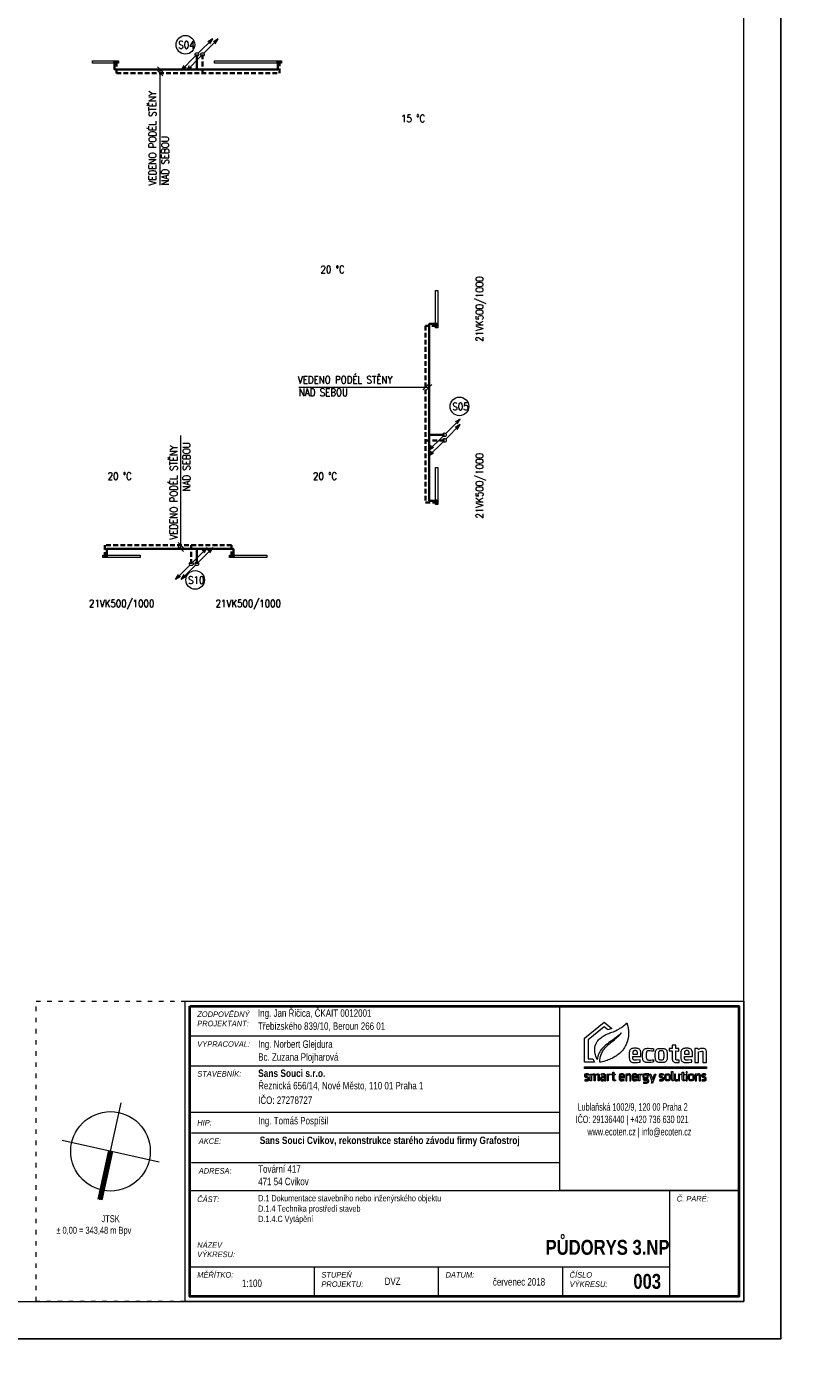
# Model space of a CAD drawing. Header units: millimetres. Extents: x 852228 to 2308442, y -221817 to -112108.
# Tile 12 of 24: x 1160995 to 1182087, y -196988 to -161132. Entities that reach past the tile are written whole.
import ezdxf

# ---------------------------------------------------------------- set-up
doc = ezdxf.new("R2010")
doc.units = ezdxf.units.MM
doc.header["$LTSCALE"] = 10
doc.linetypes.add('ACAD_ISO03W100', pattern=[30, 12, -18])
doc.linetypes.add('DASHED', pattern=[19.05, 12.7, -6.35])
for name, color, linetype, lineweight in [('_UT_popis', 7, 'Continuous', 15), ('_UT_stoupacky', 70, 'Continuous', 15), ('_UT_telesa', 40, 'Continuous', 15), ('_UT_zarizeni', 50, 'Continuous', 15), ('AA_FORMÁTY TISK', 7, 'Continuous', 15), ('AA_ROZPISKY', 7, 'Continuous', 15), ('AA_STUPEŇ DVZ', 4, 'Continuous', 15), ('AA_VÝKRES - BOURÁNÍ', 3, 'Continuous', 15), ('Kóty_obecně', 7, 'Continuous', 25), ('T-p_privodni', 1, 'Continuous', 35), ('T-p_zpetne', 5, 'DASHED', 35)]:
    doc.layers.add(name, color=color, linetype=linetype, lineweight=lineweight)
doc.layers.add('AA_FORMÁTY NETISK', color=40, linetype='Continuous', plot=False)
doc.styles.add('Popis', font='simplex.shx', dxfattribs={"width": 0.85, "height": 150})
doc.styles.get("Standard").update_dxf_attribs({"font": 'ic-simplex.shx', "width": 0.8})

# ---------------------------------------------------------------- blocks, each defined once
blk = doc.blocks.new('*U55', base_point=(-900, 0))
blk.add_hatch(color=256).paths.add_polyline_path([(865, -33, 1), (825, -33, 1)])
at = {"color": 0, "linetype": 'ByBlock', "lineweight": -2}
for p, q in [((-900, -66), (-900, 0)), ((-900, 0), (900, 0)), ((900, 0), (900, -66)), ((900, -66), (-900, -66))]:
    blk.add_line(p, q, dxfattribs=at)
at = {"color": 0, "lineweight": -2}
for p, q in [((-860, -66), (-860, -66)), ((-760, -66), (-760, -66)), ((760, -66), (760, -66)), ((860, -66), (860, -66))]:
    blk.add_line(p, q, dxfattribs=at)
blk.add_circle((845, -33), 20)
blk = doc.blocks.new('*U57', base_point=(-350, 0))
blk.add_hatch(color=256).paths.add_polyline_path([(315, -33, 1), (275, -33, 1)])
at = {"color": 0, "linetype": 'ByBlock', "lineweight": -2}
for p, q in [((-350, -66), (-350, 0)), ((-350, 0), (350, 0)), ((350, 0), (350, -66)), ((350, -66), (-350, -66))]:
    blk.add_line(p, q, dxfattribs=at)
at = {"color": 0, "lineweight": -2}
for p, q in [((-310, -66), (-310, -66)), ((-210, -66), (-210, -66)), ((210, -66), (210, -66)), ((310, -66), (310, -66))]:
    blk.add_line(p, q, dxfattribs=at)
blk.add_circle((295, -33), 20)
blk = doc.blocks.new('*U56', base_point=(-500, 0))
blk.add_hatch(color=256).paths.add_polyline_path([(465, -33, 1), (425, -33, 1)])
at = {"color": 0, "linetype": 'ByBlock', "lineweight": -2}
for p, q in [((-500, -66), (-500, 0)), ((-500, 0), (500, 0)), ((500, 0), (500, -66)), ((500, -66), (-500, -66))]:
    blk.add_line(p, q, dxfattribs=at)
at = {"color": 0, "lineweight": -2}
for p, q in [((-460, -66), (-460, -66)), ((-360, -66), (-360, -66)), ((360, -66), (360, -66)), ((460, -66), (460, -66))]:
    blk.add_line(p, q, dxfattribs=at)
blk.add_circle((445, -33), 20)
blk = doc.blocks.new('*U96')
at = {"color": 0, "linetype": 'ByBlock', "lineweight": -2}
for p, q in [((35, 35), (424, 424)), ((424, 424), (292, 345)), ((345, 292), (424, 424)), ((-35, -35), (-424, -424)), ((-424, -424), (-345, -292)), ((-292, -345), (-424, -424))]:
    blk.add_line(p, q, dxfattribs=at)
blk.add_circle((0, 0), 50, dxfattribs=at)
blk = doc.blocks.new('*U95')
at = {"color": 0, "linetype": 'ByBlock', "lineweight": -2}
for p, q in [((35, 35), (424, 424)), ((424, 424), (292, 345)), ((345, 292), (424, 424)), ((-35, -35), (-424, -424)), ((-424, -424), (-345, -292)), ((-292, -345), (-424, -424))]:
    blk.add_line(p, q, dxfattribs=at)
blk.add_circle((0, 0), 50, dxfattribs=at)
blk = doc.blocks.new('*U91')
at = {"color": 0, "linetype": 'ByBlock', "lineweight": -2}
for p, q in [((35, 35), (424, 424)), ((424, 424), (292, 345)), ((345, 292), (424, 424)), ((-35, -35), (-424, -424)), ((-424, -424), (-345, -292)), ((-292, -345), (-424, -424))]:
    blk.add_line(p, q, dxfattribs=at)
blk.add_circle((0, 0), 50, dxfattribs=at)
blk = doc.blocks.new('*U92')
at = {"color": 0, "linetype": 'ByBlock', "lineweight": -2}
for p, q in [((35, 35), (424, 424)), ((424, 424), (292, 345)), ((345, 292), (424, 424)), ((-35, -35), (-424, -424)), ((-424, -424), (-345, -292)), ((-292, -345), (-424, -424))]:
    blk.add_line(p, q, dxfattribs=at)
blk.add_circle((0, 0), 50, dxfattribs=at)
blk = doc.blocks.new('ecoten_logo_obrys')
at = {"lineweight": 5}
for points in [[(750, 1940), (899, 1620), (0, 1620), (0, 3760), (1740, 5160), (2420, 4610), (2057, 4478), (1740, 4740), (320, 3600), (320, 1940), (750, 1940)], [(3740, 5090), (3760, 5040), (3780, 4980), (3790, 4930), (3810, 4860), (3820, 4800), (3830, 4750), (3840, 4700), (3850, 4650), (3860, 4600), (3860, 4560), (3870, 4480), (3870, 4440), (3880, 4360), (3880, 4230), (3880, 4100), (3880, 4050), (3871, 3920), (3849, 3780), (3819, 3640), (3769, 3440), (3750, 3380), (3709, 3280), (3669, 3190), (3630, 3110), (3600, 3050), (3530, 2930), (3480, 2850), (3440, 2790), (3370, 2700), (3291, 2609), (3210, 2520), (3089, 2411), (2969, 2311), (2890, 2250), (2820, 2200), (2710, 2131), (2610, 2071), (2480, 1999), (2420, 1970), (2320, 1921), (2200, 1870), (2100, 1830), (2000, 1789), (1850, 1740), (1720, 1701), (1600, 1671), (1480, 1641), (1390, 1620), (1360, 1620), (1360, 1670), (1370, 1810), (1400, 2000), (1430, 2130), (1481, 2320), (1531, 2450), (1580, 2560), (1630, 2640), (1680, 2720), (1730, 2780), (1819, 2890), (1891, 2969), (1981, 3059), (2151, 3219), (2271, 3319), (2350, 3390), (2521, 3519), (2641, 3619), (2749, 3711), (2840, 3790), (2920, 3870), (3000, 3939), (3121, 4059), (3270, 4220), (3170, 4130), (3081, 4049), (2970, 3960), (2840, 3850), (2720, 3760), (2560, 3640), (2450, 3560), (2331, 3479), (2160, 3360), (2070, 3290), (1990, 3229), (1850, 3120), (1740, 3020), (1660, 2940), (1550, 2830), (1479, 2740), (1420, 2650), (1360, 2560), (1310, 2470), (1270, 2370), (1221, 2250), (1191, 2150), (1150, 2000), (1130, 1910), (1120, 1870), (1100, 1930), (1070, 2000), (1009, 2160), (979, 2270), (950, 2370), (920, 2540), (910, 2690), (910, 2830), (929, 2940), (959, 3080), (1010, 3220), (1059, 3330), (1131, 3450), (1180, 3520), (1241, 3590), (1331, 3679), (1461, 3789), (1549, 3861), (1640, 3920), (1761, 3989), (1900, 4060), (2030, 4121), (2140, 4170), (2240, 4210), (2410, 4269), (2550, 4320), (2730, 4400), (2890, 4481), (3030, 4559), (3130, 4619), (3220, 4671), (3290, 4720), (3380, 4780), (3440, 4830), (3560, 4920), (3650, 5000), (3740, 5090)], [(4260, 2140), (4980, 2140), (4980, 2240), (4971, 2420), (4961, 2530), (4931, 2650), (4891, 2720), (4850, 2770), (4770, 2820), (4700, 2840), (4640, 2850), (4580, 2860), (4510, 2860), (4340, 2860), (4260, 2851), (4190, 2830), (4110, 2800), (4060, 2760), (4020, 2720), (4000, 2680), (3980, 2630), (3961, 2540), (3950, 2470), (3950, 2420), (3950, 2340), (3950, 2120), (3950, 2030), (3960, 1970), (3979, 1850), (3990, 1810), (4010, 1770), (4040, 1720), (4070, 1690), (4120, 1650), (4170, 1630), (4230, 1610), (4300, 1600), (4560, 1600), (4680, 1611), (4820, 1631), (4910, 1640), (4910, 1840), (4590, 1812), (4440, 1809), (4390, 1820), (4360, 1830), (4330, 1850), (4310, 1870), (4300, 1890), (4290, 1910), (4280, 1940), (4260, 2020), (4260, 2140)], [(4260, 2350), (4680, 2350), (4680, 2400), (4670, 2480), (4660, 2550), (4640, 2590), (4610, 2620), (4590, 2630), (4570, 2640), (4540, 2650), (4400, 2650), (4370, 2640), (4330, 2620), (4310, 2600), (4290, 2580), (4280, 2550), (4270, 2510), (4260, 2440), (4260, 2350)], [(6090, 2820), (6090, 2600), (5910, 2619), (5780, 2630), (5590, 2630), (5540, 2620), (5500, 2590), (5480, 2560), (5460, 2480), (5450, 2410), (5450, 2040), (5460, 1980), (5480, 1930), (5500, 1890), (5530, 1860), (5570, 1840), (5610, 1830), (5670, 1820), (5850, 1820), (5970, 1830), (6100, 1839), (6100, 1650), (6010, 1629), (5880, 1611), (5760, 1600), (5490, 1600), (5410, 1610), (5350, 1630), (5290, 1660), (5260, 1680), (5220, 1720), (5190, 1770), (5160, 1840), (5139, 1930), (5130, 2070), (5130, 2100), (5130, 2410), (5140, 2480), (5160, 2610), (5180, 2660), (5200, 2700), (5230, 2750), (5260, 2780), (5310, 2810), (5360, 2830), (5400, 2840), (5460, 2850), (5550, 2861), (5660, 2861), (5810, 2850), (5950, 2840), (6040, 2829), (6090, 2820)], [(6240, 2060), (6240, 2410), (6250, 2520), (6270, 2610), (6290, 2660), (6310, 2700), (6340, 2740), (6380, 2780), (6430, 2810), (6500, 2830), (6600, 2849), (6940, 2849), (7010, 2840), (7070, 2820), (7120, 2800), (7150, 2780), (7200, 2730), (7230, 2690), (7250, 2650), (7270, 2580), (7280, 2530), (7290, 2480), (7301, 2320), (7301, 2140), (7291, 1990), (7280, 1900), (7260, 1830), (7240, 1780), (7210, 1730), (7180, 1700), (7150, 1670), (7090, 1640), (7030, 1620), (6980, 1610), (6910, 1600), (6630, 1600), (6550, 1610), (6480, 1630), (6430, 1650), (6390, 1670), (6330, 1720), (6300, 1780), (6280, 1830), (6270, 1870), (6260, 1910), (6250, 1980), (6240, 2060)], [(6710, 2660), (6820, 2660), (6860, 2650), (6910, 2630), (6940, 2600), (6960, 2560), (6970, 2520), (6980, 2470), (6990, 2360), (6990, 2090), (6981, 1990), (6970, 1940), (6950, 1880), (6930, 1850), (6900, 1830), (6860, 1810), (6820, 1800), (6720, 1800), (6680, 1810), (6640, 1830), (6610, 1850), (6590, 1870), (6570, 1910), (6560, 2000), (6551, 2130), (6551, 2330), (6560, 2460), (6570, 2530), (6580, 2570), (6600, 2600), (6620, 2620), (6650, 2640), (6670, 2650), (6710, 2660)], [(8810, 2140), (9530, 2140), (9530, 2240), (9521, 2420), (9511, 2530), (9481, 2650), (9441, 2720), (9400, 2770), (9320, 2820), (9250, 2840), (9190, 2850), (9130, 2860), (9060, 2860), (8890, 2860), (8810, 2851), (8740, 2830), (8660, 2800), (8610, 2760), (8570, 2720), (8550, 2680), (8530, 2630), (8511, 2540), (8500, 2470), (8500, 2420), (8500, 2340), (8500, 2120), (8500, 2030), (8510, 1970), (8529, 1850), (8540, 1810), (8560, 1770), (8590, 1720), (8620, 1690), (8670, 1650), (8720, 1630), (8780, 1610), (8850, 1600), (9110, 1600), (9230, 1611), (9370, 1631), (9460, 1640), (9460, 1840), (9140, 1812), (8990, 1809), (8940, 1820), (8910, 1830), (8880, 1850), (8860, 1870), (8850, 1890), (8840, 1910), (8830, 1940), (8810, 2020), (8810, 2140)], [(8810, 2350), (9230, 2350), (9230, 2400), (9220, 2480), (9210, 2550), (9190, 2590), (9160, 2620), (9140, 2630), (9120, 2640), (9090, 2650), (8950, 2650), (8920, 2640), (8880, 2620), (8860, 2600), (8840, 2580), (8830, 2550), (8820, 2510), (8810, 2440), (8810, 2350)], [(9740, 1620), (10060, 1620), (10060, 2540), (10210, 2589), (10320, 2610), (10370, 2610), (10410, 2600), (10430, 2580), (10440, 2560), (10440, 2550), (10440, 1620), (10764, 1620), (10764, 2590), (10740, 2680), (10710, 2740), (10660, 2790), (10610, 2820), (10560, 2840), (10520, 2850), (10320, 2850), (10240, 2830), (10160, 2800), (10040, 2750), (10030, 2770), (10020, 2800), (10010, 2830), (9740, 2830), (9740, 1620)], [(0, 1220), (10764, 1220), (10764, 1070), (0, 1070), (0, 1220)], [(30, 0), (290, 0), (320, 10), (340, 20), (360, 30), (390, 60), (400, 80), (410, 100), (410, 110), (410, 200), (400, 230), (380, 260), (360, 280), (330, 300), (270, 330), (220, 350), (170, 370), (140, 390), (120, 400), (100, 430), (100, 480), (110, 500), (140, 520), (240, 520), (350, 510), (380, 510), (380, 590), (280, 601), (140, 601), (90, 590), (70, 580), (50, 570), (40, 560), (20, 540), (10, 520), (0, 490), (0, 410), (10, 380), (20, 360), (40, 330), (70, 310), (100, 290), (150, 270), (220, 240), (260, 220), (290, 200), (300, 190), (310, 170), (310, 120), (300, 100), (280, 90), (250, 80), (110, 80), (30, 90), (30, 0)], [(520, 0), (520, 590), (600, 590), (610, 550), (660, 570), (720, 590), (800, 600), (850, 600), (900, 590), (930, 570), (940, 560), (1020, 580), (1070, 590), (1140, 600), (1200, 600), (1250, 590), (1280, 570), (1300, 540), (1310, 510), (1310, 0), (1220, 0), (1220, 470), (1210, 490), (1180, 510), (1120, 510), (1020, 491), (970, 480), (960, 470), (960, 0), (870, 0), (870, 480), (860, 500), (840, 510), (770, 510), (620, 470), (620, 0), (520, 0)], [(1450, 580), (1470, 500), (1610, 520), (1700, 520), (1730, 510), (1750, 500), (1760, 480), (1770, 460), (1770, 330), (1560, 330), (1530, 330), (1500, 320), (1480, 310), (1450, 290), (1430, 260), (1420, 230), (1420, 120), (1430, 80), (1440, 60), (1460, 30), (1480, 10), (1510, 0), (1540, -10), (1600, -10), (1650, 0), (1690, 10), (1760, 39), (1770, 40), (1780, 0), (1860, 0), (1860, 500), (1850, 530), (1840, 560), (1810, 580), (1790, 590), (1750, 600), (1580, 600), (1450, 580)], [(1770, 260), (1770, 130), (1620, 81), (1570, 80), (1540, 90), (1520, 120), (1510, 150), (1510, 210), (1540, 240), (1580, 260), (1770, 270), (1770, 260)], [(1990, 0), (1990, 590), (2080, 590), (2080, 550), (2130, 570), (2200, 590), (2260, 600), (2280, 600), (2280, 520), (2230, 510), (2160, 490), (2090, 470), (2080, 460), (2080, 0), (1990, 0)], [(2350, 510), (2350, 590), (2490, 590), (2490, 740), (2590, 740), (2590, 590), (2720, 590), (2720, 510), (2590, 510), (2590, 140), (2600, 100), (2620, 80), (2640, 70), (2740, 70), (2740, 0), (2680, -10), (2630, -10), (2580, 0), (2550, 10), (2510, 50), (2490, 120), (2490, 510), (2350, 510)], [(3160, 260), (3530, 260), (3530, 420), (3509, 510), (3490, 540), (3460, 570), (3390, 600), (3210, 600), (3170, 590), (3130, 570), (3100, 540), (3080, 490), (3070, 440), (3070, 160), (3090, 80), (3110, 40), (3150, 10), (3180, 0), (3240, -10), (3330, -10), (3500, 10), (3500, 80), (3400, 69), (3280, 69), (3220, 80), (3190, 100), (3170, 140), (3160, 180), (3160, 260)], [(3160, 340), (3160, 410), (3170, 460), (3190, 500), (3230, 520), (3270, 530), (3340, 530), (3390, 510), (3410, 490), (3430, 450), (3440, 420), (3440, 340), (3160, 340)], [(3640, 590), (3640, 0), (3740, 0), (3740, 470), (3840, 501), (3890, 510), (3960, 510), (3980, 500), (3990, 470), (3990, 0), (4090, 0), (4090, 500), (4070, 550), (4040, 580), (3990, 600), (3920, 600), (3850, 590), (3780, 570), (3730, 550), (3720, 590), (3640, 590)], [(4300, 260), (4670, 260), (4670, 420), (4649, 510), (4630, 540), (4600, 570), (4530, 600), (4350, 600), (4310, 590), (4270, 570), (4240, 540), (4220, 490), (4210, 440), (4210, 160), (4230, 80), (4250, 40), (4290, 10), (4320, 0), (4380, -10), (4470, -10), (4640, 10), (4640, 80), (4540, 69), (4420, 69), (4360, 80), (4330, 100), (4310, 140), (4300, 180), (4300, 260)], [(4300, 340), (4300, 410), (4310, 460), (4330, 500), (4370, 520), (4410, 530), (4480, 530), (4530, 510), (4550, 490), (4570, 450), (4580, 420), (4580, 340), (4300, 340)], [(4780, 0), (4780, 590), (4870, 590), (4870, 550), (4920, 570), (4990, 590), (5050, 600), (5070, 600), (5070, 520), (5020, 510), (4950, 490), (4880, 470), (4870, 460), (4870, 0), (4780, 0)], [(5670, 600), (5320, 600), (5260, 590), (5210, 570), (5180, 540), (5160, 510), (5150, 470), (5150, 330), (5170, 280), (5190, 260), (5210, 240), (5190, 220), (5190, 130), (5210, 90), (5240, 60), (5280, 50), (5490, 50), (5540, 30), (5570, -10), (5570, -30), (5570, -70), (5560, -90), (5540, -110), (5500, -130), (5330, -130), (5220, -121), (5220, -210), (5350, -219), (5500, -219), (5570, -200), (5620, -170), (5650, -130), (5670, -80), (5670, 20), (5650, 70), (5620, 100), (5570, 120), (5530, 130), (5320, 130), (5290, 140), (5280, 160), (5280, 200), (5300, 210), (5510, 210), (5570, 240), (5590, 260), (5610, 290), (5620, 340), (5620, 480), (5610, 520), (5680, 530), (5680, 600), (5670, 600)], [(5320, 520), (5470, 520), (5500, 510), (5520, 490), (5530, 460), (5530, 370), (5520, 330), (5490, 300), (5450, 290), (5320, 290), (5290, 300), (5270, 310), (5250, 330), (5240, 370), (5240, 460), (5260, 490), (5280, 510), (5320, 520)], [(5750, 590), (5860, 590), (6016, 109), (6172, 589), (6280, 589), (5998, -230), (5910, -230), (5980, 0), (5950, 0), (5750, 590)], [(6610, 0), (6870, 0), (6900, 10), (6920, 20), (6940, 30), (6970, 60), (6980, 80), (6990, 100), (6990, 110), (6990, 200), (6980, 230), (6960, 260), (6940, 280), (6910, 300), (6850, 330), (6800, 350), (6750, 370), (6720, 390), (6700, 400), (6680, 430), (6680, 480), (6690, 500), (6720, 520), (6820, 520), (6930, 510), (6960, 510), (6960, 590), (6860, 601), (6720, 601), (6670, 590), (6650, 580), (6630, 570), (6620, 560), (6600, 540), (6590, 520), (6580, 490), (6580, 410), (6590, 380), (6600, 360), (6620, 330), (6650, 310), (6680, 290), (6730, 270), (6800, 240), (6840, 220), (6870, 200), (6880, 190), (6890, 170), (6890, 120), (6880, 100), (6860, 90), (6830, 80), (6690, 80), (6610, 90), (6610, 0)], [(7090, 170), (7090, 420), (7110, 500), (7130, 540), (7160, 570), (7200, 590), (7260, 600), (7400, 600), (7450, 590), (7500, 570), (7530, 540), (7550, 500), (7560, 440), (7569, 370), (7569, 200), (7560, 130), (7540, 80), (7530, 60), (7490, 20), (7450, 0), (7370, -10), (7280, -10), (7210, 0), (7170, 20), (7140, 40), (7110, 90), (7090, 170)], [(7190, 200), (7190, 390), (7200, 450), (7210, 490), (7230, 510), (7280, 530), (7380, 530), (7420, 510), (7450, 480), (7460, 440), (7470, 380), (7470, 210), (7470, 170), (7450, 110), (7420, 90), (7380, 70), (7270, 70), (7240, 80), (7220, 100), (7200, 130), (7190, 200)], [(7850, -10), (7770, -10), (7730, 10), (7700, 50), (7690, 80), (7680, 130), (7680, 810), (7790, 810), (7790, 100), (7800, 70), (7820, 60), (7850, 60), (7850, -10)], [(8387, 1), (8387, 591), (8287, 591), (8287, 121), (8187, 90), (8137, 81), (8067, 81), (8047, 91), (8037, 121), (8037, 591), (7937, 591), (7937, 91), (7957, 41), (7987, 11), (8037, -9), (8107, -9), (8177, 1), (8247, 21), (8297, 41), (8307, 1), (8387, 1)], [(8480, 510), (8480, 590), (8620, 590), (8620, 740), (8720, 740), (8720, 590), (8850, 590), (8850, 510), (8720, 510), (8720, 140), (8730, 100), (8750, 80), (8770, 70), (8870, 70), (8870, 0), (8810, -10), (8760, -10), (8710, 0), (8680, 10), (8640, 50), (8620, 120), (8620, 510), (8480, 510)], [(8960, 710), (8980, 680), (9050, 680), (9070, 710), (9070, 770), (9050, 790), (8980, 790), (8960, 770), (8960, 710)], [(8970, 590), (8970, 0), (9060, 0), (9060, 590), (8970, 590)], [(9175, 170), (9175, 420), (9195, 500), (9215, 540), (9245, 570), (9285, 590), (9345, 600), (9485, 600), (9535, 590), (9585, 570), (9615, 540), (9635, 500), (9645, 440), (9654, 370), (9654, 200), (9645, 130), (9625, 80), (9615, 60), (9575, 20), (9535, 0), (9455, -10), (9365, -10), (9295, 0), (9255, 20), (9225, 40), (9195, 90), (9175, 170)], [(9275, 200), (9275, 390), (9285, 450), (9295, 490), (9315, 510), (9365, 530), (9465, 530), (9505, 510), (9535, 480), (9545, 440), (9555, 380), (9555, 210), (9555, 170), (9535, 110), (9505, 90), (9465, 70), (9355, 70), (9325, 80), (9305, 100), (9285, 130), (9275, 200)], [(9770, 590), (9770, 0), (9870, 0), (9870, 470), (9970, 501), (10020, 510), (10090, 510), (10110, 500), (10120, 470), (10120, 0), (10220, 0), (10220, 500), (10200, 550), (10170, 580), (10120, 600), (10050, 600), (9980, 590), (9910, 570), (9860, 550), (9850, 590), (9770, 590)], [(10360, 0), (10620, 0), (10650, 10), (10670, 20), (10690, 30), (10720, 60), (10730, 80), (10740, 100), (10740, 110), (10740, 200), (10730, 230), (10710, 260), (10690, 280), (10660, 300), (10600, 330), (10550, 350), (10500, 370), (10470, 390), (10450, 400), (10430, 430), (10430, 480), (10440, 500), (10470, 520), (10570, 520), (10680, 510), (10710, 510), (10710, 590), (10610, 601), (10470, 601), (10420, 590), (10400, 580), (10380, 570), (10370, 560), (10350, 540), (10340, 520), (10330, 490), (10330, 410), (10340, 380), (10350, 360), (10370, 330), (10400, 310), (10430, 290), (10480, 270), (10550, 240), (10590, 220), (10620, 200), (10630, 190), (10640, 170), (10640, 120), (10630, 100), (10610, 90), (10580, 80), (10440, 80), (10360, 90), (10360, 0)]]:
    blk.add_lwpolyline(points, dxfattribs=at)
blk.add_lwpolyline([(8270, 1800), (8170, 1800), (8120, 1810), (8090, 1830), (8070, 1850), (8050, 1900), (8050, 2620), (8320, 2620), (8320, 2830), (8050, 2830), (8050, 3130), (7730, 3130), (7730, 2830), (7460, 2830), (7460, 2620), (7730, 2620), (7730, 1960), (7740, 1880), (7750, 1830), (7770, 1770), (7790, 1730), (7840, 1680), (7880, 1650), (7920, 1630), (7980, 1610), (8050, 1600), (8230, 1600), (8300, 1610), (8350, 1620), (8350, 1810)], close=True, dxfattribs=at)

msp = doc.modelspace()

# ---------------------------------------------------------------- hatches: boundary and pattern name
at = {"layer": '_UT_telesa'}
h = msp.add_hatch(color=256, dxfattribs=at)
h.dxf.hatch_style = 1
h.paths.add_polyline_path([(1163354, -162099, 1), (1163354, -162059, 1)])
h = msp.add_hatch(color=256, dxfattribs=at)
h.dxf.hatch_style = 1
h.paths.add_polyline_path([(1167734, -162099, 1), (1167734, -162059, 1)])
h = msp.add_hatch(color=256, dxfattribs=at)
h.dxf.hatch_style = 1
h.paths.add_polyline_path([(1171981, -169116, 1), (1172021, -169116, 1)])
h = msp.add_hatch(color=256, dxfattribs=at)
h.dxf.hatch_style = 1
h.paths.add_polyline_path([(1171981, -173866, 1), (1172021, -173866, 1)])
h = msp.add_hatch(color=256, dxfattribs=at)
h.dxf.hatch_style = 1
h.paths.add_polyline_path([(1163144, -175343, 1), (1163144, -175383, 1)])
h = msp.add_hatch(color=256, dxfattribs=at)
h.dxf.hatch_style = 1
h.paths.add_polyline_path([(1166544, -175343, 1), (1166544, -175383, 1)])

# ---------------------------------------------------------------- linework, layer by layer
at = {"layer": '_UT_popis'}
for points in [[(1164505, -162210), (1164575, -162280), (1164646, -162351)], [(1164505, -162310), (1164575, -162380), (1164646, -162451)], [(1164575, -165392), (1164575, -162279)], [(1168303, -170818), (1171802, -170818)], [(1171772, -170748), (1171701, -170819), (1171631, -170890)], [(1171872, -170748), (1171801, -170819), (1171731, -170890)], [(1165135, -175163), (1165135, -172117)], [(1165064, -174993), (1165135, -175063), (1165206, -175134)], [(1165064, -175093), (1165135, -175163), (1165206, -175234)]]:
    msp.add_lwpolyline(points, dxfattribs=at)
at = {"layer": '_UT_stoupacky'}
for centre in [(1165256, -161618), (1172613, -171333), (1165518, -175995)]:
    msp.add_circle(centre, 250, dxfattribs=at)
at = {"layer": '_UT_telesa'}
for centre in [(1163354, -162079), (1167734, -162079), (1172001, -169116), (1172001, -173866), (1163144, -175363), (1166544, -175363)]:
    msp.add_circle(centre, 20, dxfattribs=at)
at = {"layer": 'AA_FORMÁTY NETISK'}
msp.add_lwpolyline([(1139245, -112281), (1139245, -196381), (1181245, -196381), (1181245, -112281)], close=True, dxfattribs=at)
at = {"layer": 'AA_FORMÁTY TISK'}
msp.add_lwpolyline([(1140245, -113281), (1140245, -195381), (1180245, -195381), (1180245, -113281)], close=True, dxfattribs=at)
at = {"layer": 'AA_ROZPISKY', "lineweight": 20}
for p, q in [((1165379, -188246), (1175312, -188247)), ((1165379, -189046), (1175312, -189047)), ((1165379, -189046), (1175312, -189047)), ((1165379, -190296), (1175312, -190297)), ((1165420, -190850), (1175312, -190851)), ((1165420, -191650), (1175312, -191651)), ((1165379, -192396), (1180112, -192398)), ((1165378, -194446), (1178253, -194448)), ((1168712, -194447), (1168712, -195247)), ((1172045, -194447), (1172045, -195247)), ((1175378, -194447), (1175378, -195247))]:
    msp.add_line(p, q, dxfattribs=at)
at = {"layer": 'AA_ROZPISKY'}
for p, q in [((1162957, -192648), (1163533, -190044)), ((1164547, -191634), (1161943, -191058)), ((1178253, -192398), (1178253, -195248))]:
    msp.add_line(p, q, dxfattribs=at)
at = {"layer": 'AA_ROZPISKY', "lineweight": 80}
msp.add_line((1163245, -191346), (1162957, -192648), dxfattribs=at)
at = {"layer": 'AA_ROZPISKY', "linetype": 'ACAD_ISO03W100', "lineweight": 20}
msp.add_lwpolyline([(1161246, -187313), (1180246, -187314), (1180245, -195381), (1161245, -195379)], close=True, dxfattribs=at)
at = {"layer": 'AA_ROZPISKY', "lineweight": 20}
for points in [[(1165246, -187313), (1180246, -187314), (1180245, -195381), (1165245, -195380)], [(1175312, -187447), (1180112, -187448), (1180112, -192398), (1175312, -192397)]]:
    msp.add_lwpolyline(points, close=True, dxfattribs=at)
at = {"layer": 'AA_ROZPISKY', "lineweight": 40}
msp.add_lwpolyline([(1165379, -187446), (1180112, -187448), (1180112, -195248), (1165378, -195246)], close=True, dxfattribs=at)
at = {"layer": 'AA_ROZPISKY'}
msp.add_circle((1163245, -191346), 1067, dxfattribs=at)
at = {"layer": 'T-p_privodni'}
for points in [[(1165564, -161881), (1165564, -162279)], [(1163354, -162079), (1163354, -162279), (1167734, -162279), (1167734, -162079)], [(1172001, -169116), (1171801, -169116), (1171801, -173866), (1172001, -173866)], [(1172209, -172096), (1171801, -172096)], [(1166544, -175363), (1166544, -175163), (1163144, -175163), (1163144, -175363)], [(1165564, -175561), (1165564, -175163)]]:
    msp.add_lwpolyline(points, dxfattribs=at)
at = {"layer": 'T-p_zpetne'}
for points in [[(1165714, -161881), (1165714, -162379)], [(1163404, -162079), (1163404, -162379), (1167784, -162379), (1167784, -162079)], [(1172001, -169166), (1171701, -169166), (1171701, -173916), (1172001, -173916)], [(1172209, -172246), (1171701, -172246)], [(1166494, -175363), (1166494, -175063), (1163094, -175063), (1163094, -175363)], [(1165414, -175561), (1165414, -175063)]]:
    msp.add_lwpolyline(points, dxfattribs=at)

# ---------------------------------------------------------------- block references
at = {"layer": '_UT_stoupacky'}
for name, p in [('*U92', (1165564, -161881)), ('*U91', (1165714, -161881)), ('*U95', (1172209, -172096)), ('*U96', (1172209, -172246)), ('*U92', (1165414, -175561)), ('*U91', (1165564, -175561))]:
    msp.add_blockref(name, p, dxfattribs=at)
at = {"layer": '_UT_telesa'}
for name, p in [('*U57', (1162759, -162046)), ('*U55', (1166039, -162046))]:
    msp.add_blockref(name, p, dxfattribs=at)
for p, rotation in [((1172034, -168221), 270.0000000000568), ((1172034, -172971), 270.0000000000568), ((1164039, -175396), 180.0000000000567), ((1167439, -175396), 180.0000000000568)]:
    msp.add_blockref('*U56', p, dxfattribs=dict(at, rotation=rotation))
at = {"layer": 'AA_ROZPISKY', "xscale": 0.3046009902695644, "yscale": 0.3046009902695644, "zscale": 0.3046009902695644, "rotation": 359.994372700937}
msp.add_blockref('ecoten_logo_obrys', (1175969, -189449), dxfattribs=at)

# ---------------------------------------------------------------- texts
at = {"layer": '_UT_popis', "char_height": 200, "attachment_point": 1, "rotation": 90, "style": 'Popis'}
for s, insert in [('\\fsimplex|b0|i0|c0|p0;\\W0.85;VEDENO PODÉL STĚNY', (1164274, -165394)), ('\\fsimplex|b0|i0|c0|p0;\\W0.85;NAD SEBOU', (1164612, -165394)), ('\\fsimplex|b0|i0|c0|p0;\\W0.85;VEDENO PODÉL STĚNY', (1164842, -174909)), ('\\fsimplex|b0|i0|c0|p0;\\W0.85;NAD SEBOU', (1165187, -173616))]:
    msp.add_mtext_dynamic_manual_height_columns(s, width=4855.27, gutter_width=500, heights=[2626], dxfattribs=dict(at, insert=insert))
at = {"layer": '_UT_popis', "char_height": 200, "attachment_point": 1, "style": 'Popis'}
for s, insert in [('\\fsimplex|b0|i0|c0|p0;\\W0.85;VEDENO PODÉL STĚNY', (1168275, -170517)), ('\\fsimplex|b0|i0|c0|p0;\\W0.85;NAD SEBOU', (1168301, -170855))]:
    msp.add_mtext_dynamic_manual_height_columns(s, width=4855.27, gutter_width=500, heights=[2626], dxfattribs=dict(at, insert=insert))
at = {"layer": '_UT_stoupacky', "char_height": 200, "attachment_point": 1, "style": 'Popis'}
for s, insert in [('\\fsimplex|b0|i0|c0|p0;\\W0.85;S04', (1165065, -161523)), ('\\fsimplex|b0|i0|c0|p0;\\W0.85;S05', (1172423, -171237)), ('\\fsimplex|b0|i0|c0|p0;\\W0.85;S10', (1165327, -175899))]:
    msp.add_mtext_dynamic_manual_height_columns(s, width=4855.27, gutter_width=500, heights=[2626], dxfattribs=dict(at, insert=insert))
at = {"layer": '_UT_telesa', "char_height": 200, "attachment_point": 1, "rotation": 90, "style": 'Popis'}
for insert in [(1173051, -169595), (1173051, -174345)]:
    msp.add_mtext_dynamic_manual_height_columns('\\fsimplex|b0|i0|c0|p0;\\W0.85;21VK500/1000', width=5871.89, gutter_width=500, heights=[2626], dxfattribs=dict(at, insert=insert))
at = {"layer": '_UT_telesa', "char_height": 200, "attachment_point": 1, "style": 'Popis'}
for insert in [(1162666, -176527), (1166066, -176527)]:
    msp.add_mtext_dynamic_manual_height_columns('\\fsimplex|b0|i0|c0|p0;\\W0.85;21VK500/1000', width=5871.89, gutter_width=500, heights=[2626], dxfattribs=dict(at, insert=insert))
at = {"layer": '_UT_zarizeni', "char_height": 200, "attachment_point": 5, "style": 'Popis'}
for s, insert in [('{\\fsimplex|b0|i0|c238|p2;15 °C}', (1171369, -163596)), ('{\\fsimplex|b0|i0|c238|p2;20 °C}', (1169207, -167658)), ('{\\fsimplex|b0|i0|c238|p2;20 °C}', (1163492, -173207)), ('{\\fsimplex|b0|i0|c238|p2;20 °C}', (1169005, -173207))]:
    msp.add_mtext_dynamic_manual_height_columns(s, width=4855.27, gutter_width=500, heights=[2626], dxfattribs=dict(at, insert=insert))
at = {"layer": 'AA_ROZPISKY', "rotation": 359.9944}
for s, width, insert, char_height, attachment_point in [('\\pt4200;Ing. {\\Fc:\\program files\\ab studio\\cadkonplus 2018\\2018\\fonts\\ic-simplex|c238;Jan Řičica, ČKAIT 0012001}', 6041.06, (1167205, -187532), 200, 1), ('{\\fArial|b0|i1|c238|p34;ZODPOVĚDNÝ PROJEKTANT:}', 53.33, (1165574, -187589), 150, 1), ('\\pt4200;{\\Fc:\\program files\\ab studio\\cadkonplus 2018\\2018\\fonts\\ic-simplex|c238;Třebízského 839/10, Beroun 266 01}', 6041.06, (1167205, -187882), 200, 1), ('{\\fArial|b0|i1|c238|p34;VYPRACOVAL:}', 1241.72, (1165574, -188389), 150, 1), ('\\pt4200;Ing. {\\Fc:\\program files\\ab studio\\cadkonplus 2018\\2018\\fonts\\ic-simplex|c238;Norbert Glejdura}', 4227.73, (1167210, -188366), 200, 1), ('\\pt4200;{\\Fc:\\program files\\ab studio\\cadkonplus 2018\\2018\\fonts\\ic-simplex|c238;Bc. Zuzana Plojharová}', 4227.73, (1167210, -188712), 200, 1), ('{\\fArial|b0|i1|c238|p34;STAVEBNÍK:}', 1241.72, (1165574, -189189), 150, 1), ('\\pt4200;{\\fArial|b1|i0|c238|p34;Sans Souci s.r.o.\\P}Řeznická 656/14, Nové Město, 110 01 Praha 1', 8102.13, (1167210, -189148), 200, 1), ('\\pi473.33333;{\\W0.7;Lublaňská 1002/9, 120 00 Praha 2\\P\\pi420,t2420,2620;IČO: 29136440 | +420 736 630 021\\P\\pi736.66667,t2736.66667,4936.66667;www.ecoten.cz | info@ecoten.cz\\H1.2619x; }', 4800, (1092334, -190054), 200, 1), ('\\pt4200;IČO: 27278727', 6355.46, (1167210, -189873), 200, 1), ('\\pi473.33333;{\\W0.7;Lublaňská 1002/9, 120 00 Praha 2\\P\\pi420,t2420,2620;IČO: 29136440 | +420 736 630 021\\P\\pi736.66667,t2736.66667,4936.66667;www.ecoten.cz | info@ecoten.cz\\H1.2619x; }', 4800, (1175312, -190054), 200, 1), ('\\pt4200;Ing. Tomáš Pospíšil', 3020.53, (1167210, -190423), 200, 1), ('{\\fArial|b0|i1|c238|p34;HIP:}', 1241.72, (1165574, -190503), 150, 1), ('{\\fArial|b0|i1|c238|p34;AKCE:}', 1241.72, (1165615, -190996), 150, 1), ('\\pt4200;{\\fArial|b1|i0|c238|p34;Sans Souci Cvikov, rekonstrukce starého závodu firmy Grafostroj}', 7735.47, (1167251, -190951), 200, 1), ('{\\fArial|b0|i1|c238|p34;ADRESA:}', 1241.72, (1165614, -191796), 150, 1), ('\\pt4200;Tovární 417 \\P471 54 Cvikov', 6355.46, (1167210, -191723), 200, 1), ('{\\fArial|b0|i1|c238|p34;ČÁST: }', 565.93, (1165573, -192559), 150, 1), ('{\\H0.83333x;D.1 Dokumentace stavebního nebo inženýrského objektu\\PD.1.4 Technika prostředí staveb\\PD.1.4.\\Fc:\\program files\\ab studio\\cadkonplus 2018\\2018\\fonts\\ic-simplex|c238;C\\Fc:\\program files\\ab studio\\cadkonplus 2018\\2018\\fonts\\ic-simplex|c0; \\Fc:\\program files\\ab studio\\cadkonplus 2018\\2018\\fonts\\ic-simplex|c238;Vytápění}', 9345.46, (1167210, -192523), 200, 1), ('{\\fArial|b0|i1|c238|p34;Č. PARÉ:}', 1241.72, (1178448, -192544), 150, 1), ('\\pi1758.22222,t5678.22222;JTSK\\P\\pi545.77778,t4465.77778;± 0,00 = 343,48 m Bpv', 4000, (985078, -192789), 186.67, 1), ('\\pi1758.22222,t5678.22222;JTSK\\P\\pi545.77778,t4465.77778;± 0,00 = 343,48 m Bpv', 4000, (1078267, -193063), 186.67, 1), ('\\pi1758.22222,t5678.22222;JTSK\\P\\pi545.77778,t4465.77778;± 0,00 = 343,48 m Bpv', 4000, (1161245, -193063), 186.67, 1), ('{\\fArial|b0|i1|c238|p34;NÁZEV\\PVÝKRESU:}', 345.93, (1165573, -193789), 150, 1), ('{\\fArial|b0|i1|c238|p34;MĚŘÍTKO:}', 1241.72, (1165573, -194589), 150, 1), ('{\\fArial|b0|i1|c238|p34;STUPEŇ\\PPROJEKTU:}', 399.27, (1168907, -194589), 150, 1), ('{\\fArial|b0|i1|c238|p34;DATUM:}', 1241.72, (1172240, -194589), 150, 1), ('{\\fArial|b0|i1|c238|p34;ČÍSLO\\PVÝKRESU:}', 405.93, (1175573, -194590), 150, 1), ('\\pt4200;1:100', 1301.35, (1166774, -194791), 200, 1), ('\\pt4200;červenec 2018', 1955.81, (1174914, -194753), 200, 3)]:
    msp.add_mtext_dynamic_manual_height_columns(s, width=width, gutter_width=150, heights=[0], dxfattribs=dict(at, insert=insert, char_height=char_height, attachment_point=attachment_point))
at = {"layer": 'AA_STUPEŇ DVZ', "insert": (1170605, -194737), "char_height": 200, "attachment_point": 1, "rotation": 359.9944}
msp.add_mtext_dynamic_manual_height_columns('DVZ', width=1390.58, gutter_width=150, heights=[0], dxfattribs=at)
at = {"layer": 'AA_VÝKRES - BOURÁNÍ', "char_height": 400, "attachment_point": 3, "rotation": 359.9944}
for s, width, insert in [('\\pt8400;{\\fArial|b1|i0|c0|p34;PŮDORYS \\fArial|b1|i0|c238|p34;3.\\fArial|b1|i0|c0|p34;NP}', 11060.2, (1178253, -193726)), ('\\pt8400;{\\fArial|b1|i0|c238|p34;003}', 1301.35, (1178027, -194640))]:
    msp.add_mtext_dynamic_manual_height_columns(s, width=width, gutter_width=150, heights=[0], dxfattribs=dict(at, insert=insert))
at = {"layer": 'Kóty_obecně', "char_height": 500, "attachment_point": 1}
for s, insert in [('\\A1;POZNÁMKY:\\P\\pi-1500,l2000,t2000;{\\Fc:\\program files\\ab studio\\cadkonplus 2018\\2018\\fonts\\ic-simplex|c238;\\H0.5x;-^ITEPLOTNÍ SPÁD PRO NÁVRH DESKOVÝCH A TRUBKOVÝCH OTOPNÝCH TĚLES 75/60 °C\\P-^ITEPLOTNÍ SPÁD PRO NÁVRH SÁLAVÝCH PANELŮ 75/60 °C\\P-^ITEPLOTNÍ SPÁD PRO NÁVRH TEPLOVZDUŠNÝCH JEDNOTEK 60/40 °C\\P-^ITEPLOTNÍ SPÁD PRO NÁVRH VZDUCHOTECHNICKÝCH JEDNOTEK 70/50 °C\\P-^ITEPLOTNÍ SPÁD PRO NÁVRH AKUMULAČNÍHO OHŘÍVAČE VODY 80/60 °C\\P-^ITEPLOTNÍ SPÁD VĚTVE DO ROZDĚLOVAČE/SBĚRAČE 2 80/65 °C\\P\\pi0,l0,tz;\\P\\pi-1500,l2000,t2000;-^INA VŠECH OTOPNÝCH DESKOVÝCH A TRUBKOVÝCH OTOPNÝCH TĚLESECH BUDOU OSAZENY TERMOSTATICKÉ HLAVICE\\P-^INA NEJNIŽŠÍ MÍSTA OTOPNÉ SOUSTAVY JE NUTNÉ OSADIT VYPOUŠTĚCÍ VENTILY\\P-^IHYDRAULICKÉ VYREGULOVÁNÍ SOUSTAVY BUDE PROVEDENO PŘEDNASTAVENÍM VENTILOVÝCH VLOŽEK OSAZENÝCH V OTOPNÝCH TĚLESECH, REGULAČNÍCH H ŠROUBENÍ A REGULAČNÍCH VENTILŮ}', (985264, -178601)), ('\\A1;POZNÁMKY:\\P\\pi-1500,l2000,t2000;{\\Fc:\\program files\\ab studio\\cadkonplus 2018\\2018\\fonts\\ic-simplex|c238;\\H0.5x;-^ITEPLOTNÍ SPÁD PRO NÁVRH DESKOVÝCH OTOPNÝCH TĚLES A KONVEKTORŮ 75/60 °C\\P\\pi0,l0,tz;\\P\\pi-1500,l2000,t2000;-^INA VŠECH OTOPNÝCH DESKOVÝCH OTOPNÝCH TĚLESECH A KONVEKTORECH BUDOU OSAZENY TERMOSTATICKÉ HLAVICE\\P-^IHYDRAULICKÉ VYREGULOVÁNÍ SOUSTAVY BUDE PROVEDENO PŘEDNASTAVENÍM VENTILOVÝCH VLOŽEK OSAZENÝCH V OTOPNÝCH TĚLESECH A KONVEKTORECH A PŘEDNASTAVENÍM REGULAČNÍCH H ŠROUBENÍ}', (1140783, -191175)), ('\\A1;POZNÁMKY:\\P\\pi-1500,l2000,t2000;{\\Fc:\\program files\\ab studio\\cadkonplus 2018\\2018\\fonts\\ic-simplex|c238;\\H0.5x;-^ITEPLOTNÍ SPÁD PRO NÁVRH DESKOVÝCH OTOPNÝCH TĚLES 75/60 °C\\P\\pi0,l0,tz;\\P\\pi-1500,l2000,t2000;-^INA VŠECH OTOPNÝCH DESKOVÝCH OTOPNÝCH TĚLESECH BUDOU OSAZENY TERMOSTATICKÉ HLAVICE\\P-^IHYDRAULICKÉ VYREGULOVÁNÍ SOUSTAVY BUDE PROVEDENO PŘEDNASTAVENÍM VENTILOVÝCH VLOŽEK OSAZENÝCH V OTOPNÝCH TĚLESECH A REGULAČNÍCH H ŠROUBENÍ}', (1057815, -191653))]:
    msp.add_mtext_dynamic_manual_height_columns(s, width=18227.05, gutter_width=500, heights=[0], dxfattribs=dict(at, insert=insert))

doc.saveas('drawing.dxf')
